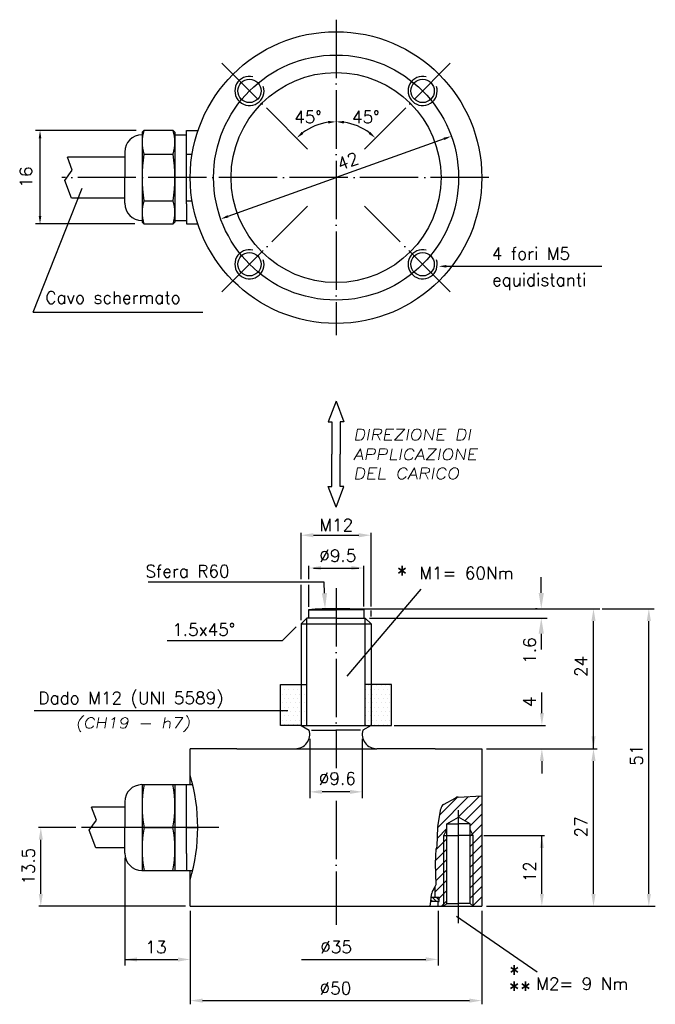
# Model space of a CAD drawing. Extents: x 112 to 221, y 373 to 541.
import ezdxf

# ---------------------------------------------------------------- set-up
doc = ezdxf.new("R2010")
doc.units = 0
doc.header["$LTSCALE"] = 10
doc.header["$MEASUREMENT"] = 0
doc.linetypes.add('TP', pattern=[1.2, 1, -0.1, 0, -0.1])
doc.layers.get('0').update_dxf_attribs({"linetype": 'CONTINUOUS'})
doc.styles.add('DEM2', font='romans', dxfattribs={"height": 2})

# ---------------------------------------------------------------- blocks, each defined once
blk = doc.blocks.new('*X2')
at = {"color": 0}
for p, q in [((156.75, 430.5), (156.75, 430.5)), ((157.5, 430.5), (157.5, 430.5)), ((158.25, 430.5), (158.25, 430.5)), ((159, 430.5), (159, 430.5)), ((159.75, 430.5), (159.75, 430.5)), ((160.5, 430.5), (160.5, 430.5)), ((156.75, 429), (156.75, 429)), ((157.125, 429.75), (157.125, 429.75)), ((157.5, 429), (157.5, 429)), ((157.875, 429.75), (157.875, 429.75)), ((158.25, 429), (158.25, 429)), ((158.625, 429.75), (158.625, 429.75)), ((159, 429), (159, 429)), ((159.375, 429.75), (159.375, 429.75)), ((159.75, 429), (159.75, 429)), ((160.125, 429.75), (160.125, 429.75)), ((160.5, 429), (160.5, 429)), ((160.875, 429.75), (160.875, 429.75)), ((156.75, 427.5), (156.75, 427.5)), ((157.125, 428.25), (157.125, 428.25)), ((157.5, 427.5), (157.5, 427.5)), ((157.875, 428.25), (157.875, 428.25)), ((158.25, 427.5), (158.25, 427.5)), ((158.625, 428.25), (158.625, 428.25)), ((159, 427.5), (159, 427.5)), ((159.375, 428.25), (159.375, 428.25)), ((159.75, 427.5), (159.75, 427.5)), ((160.125, 428.25), (160.125, 428.25)), ((160.5, 427.5), (160.5, 427.5)), ((160.875, 428.25), (160.875, 428.25)), ((156.75, 426), (156.75, 426)), ((157.125, 426.75), (157.125, 426.75)), ((157.125, 425.25), (157.125, 425.25)), ((157.5, 426), (157.5, 426)), ((157.875, 426.75), (157.875, 426.75)), ((157.875, 425.25), (157.875, 425.25)), ((158.25, 426), (158.25, 426)), ((158.625, 426.75), (158.625, 426.75)), ((158.625, 425.25), (158.625, 425.25)), ((159, 426), (159, 426)), ((159.375, 426.75), (159.375, 426.75)), ((159.375, 425.25), (159.375, 425.25)), ((159.75, 426), (159.75, 426)), ((160.125, 426.75), (160.125, 426.75)), ((160.125, 425.25), (160.125, 425.25)), ((160.5, 426), (160.5, 426)), ((160.875, 426.75), (160.875, 426.75)), ((160.875, 425.25), (160.875, 425.25)), ((156.75, 424.5), (156.75, 424.5)), ((157.125, 423.75), (157.125, 423.75)), ((157.5, 424.5), (157.5, 424.5)), ((157.875, 423.75), (157.875, 423.75)), ((158.25, 424.5), (158.25, 424.5)), ((158.625, 423.75), (158.625, 423.75)), ((159, 424.5), (159, 424.5)), ((159.375, 423.75), (159.375, 423.75)), ((159.75, 424.5), (159.75, 424.5)), ((160.125, 423.75), (160.125, 423.75)), ((160.5, 424.5), (160.5, 424.5)), ((160.875, 423.75), (160.875, 423.75))]:
    blk.add_line(p, q, dxfattribs=at)
blk = doc.blocks.new('*X1')
at = {"color": 0}
for p, q in [((183.41, 406.15), (188.69, 411.43)), ((183.74, 408.25), (186.82, 411.33)), ((186.88, 407.85), (190.55, 411.52)), ((188.07, 407.28), (190.97, 410.18)), ((188.98, 406.41), (190.97, 408.41)), ((188.98, 404.65), (190.97, 406.64)), ((183.36, 404.33), (184.98, 405.95)), ((183.17, 402.37), (184.98, 404.18)), ((188.98, 402.88), (190.97, 404.87)), ((183.04, 400.48), (184.98, 402.41)), ((188.98, 401.11), (190.97, 403.11)), ((183.06, 398.73), (184.98, 400.65)), ((188.98, 399.34), (190.97, 401.34)), ((183.14, 397.04), (184.98, 398.88)), ((188.98, 397.57), (190.97, 399.57)), ((182.98, 395.11), (184.98, 397.11)), ((188.98, 395.81), (190.97, 397.8)), ((183.68, 394.04), (184.98, 395.34)), ((188.98, 394.04), (190.97, 396.03)), ((184.04, 392.63), (184.98, 393.58)), ((189.41, 392.7), (190.97, 394.27))]:
    blk.add_line(p, q, dxfattribs=at)
blk = doc.blocks.new('*X0')
at = {"color": 0}
for p, q in [((180.89, 438.53), (180.65, 438.78)), ((181.6, 438.53), (180.9, 439.23)), ((182.08, 438.76), (181.61, 439.23))]:
    blk.add_line(p, q, dxfattribs=at)

msp = doc.modelspace()

# ---------------------------------------------------------------- linework, layer by layer
at = {"linetype": 'TP'}
for p, q in [((165.98, 541.21), (165.98, 487.18)), ((161.1, 519.03), (146.4, 533.74)), ((170.85, 519.03), (185.56, 533.74)), ((192.18, 514.16), (118.94, 514.16)), ((146.4, 494.58), (161.1, 509.28)), ((185.56, 494.58), (170.85, 509.28)), ((165.98, 443.81), (165.98, 412.95)), ((165.98, 407.36), (165.98, 386.12))]:
    msp.add_line(p, q, dxfattribs=at)
for p, q in [((131.71, 522.23), (114.45, 522.23)), ((132.71, 521.5), (132.74, 521.5)), ((133.04, 522.23), (132.74, 521.93)), ((132.74, 521.93), (132.74, 518.16)), ((138.04, 522.23), (133.04, 522.23)), ((138.04, 522.23), (138.34, 521.93)), ((138.34, 521.93), (138.34, 518.16)), ((138.34, 521.5), (140.33, 521.5)), ((140.33, 522.23), (142.32, 522.23)), ((140.33, 510.16), (140.33, 522.23)), ((115.23, 507.58), (115.23, 520.88)), ((184.49, 520.79), (165.98, 514.16)), ((129.74, 518.53), (129.74, 514.15)), ((132.74, 518.16), (132.74, 510.16)), ((133.04, 518.16), (138.04, 518.16)), ((138.34, 518.16), (138.34, 510.16)), ((140.33, 518.09), (140.33, 518.63)), ((140.33, 518.16), (141.31, 518.16)), ((120.76, 515.43), (119.92, 517.66)), ((129.74, 517.66), (119.92, 517.66)), ((119.48, 513.68), (120.76, 515.43)), ((120.64, 510.66), (119.48, 513.68)), ((129.74, 509.77), (129.74, 514.15)), ((147.47, 507.52), (165.98, 514.16)), ((114.07, 491.08), (122.47, 512.35)), ((129.74, 510.66), (120.64, 510.66)), ((132.74, 510.16), (132.74, 506.53)), ((133.04, 510.16), (138.04, 510.16)), ((138.34, 510.16), (138.34, 506.53)), ((140.33, 509.67), (140.33, 510.22)), ((140.33, 510.16), (141.31, 510.16)), ((140.33, 509.67), (140.33, 506.23)), ((131.46, 506.23), (114.45, 506.23)), ((132.71, 506.8), (132.74, 506.8)), ((132.74, 506.53), (133.04, 506.23)), ((133.04, 506.23), (138.04, 506.23)), ((138.34, 506.53), (138.04, 506.23)), ((138.34, 506.82), (140.33, 506.82)), ((140.33, 506.23), (142.27, 506.23)), ((184.91, 498.96), (211.54, 498.96)), ((114.07, 491.08), (143.15, 491.08)), ((165.98, 475.87), (164.62, 472.32)), ((165.98, 475.87), (167.34, 472.32)), ((164.62, 472.32), (165.28, 472.32)), ((165.28, 472.32), (165.28, 466.79)), ((167.34, 472.32), (166.68, 472.32)), ((166.68, 472.32), (166.68, 466.79)), ((165.28, 461.25), (165.28, 466.79)), ((166.68, 461.25), (166.68, 466.79)), ((165.98, 457.7), (164.62, 461.25)), ((164.62, 461.25), (165.28, 461.25)), ((165.98, 457.7), (167.34, 461.25)), ((167.34, 461.25), (166.68, 461.25)), ((159.98, 445.36), (159.98, 453.29)), ((162.1, 452.88), (169.86, 452.88)), ((171.98, 440.66), (171.98, 453.29)), ((161.3, 445.36), (161.3, 447.63)), ((162.1, 447.26), (169.86, 447.26)), ((170.73, 440.66), (170.73, 447.63)), ((201.17, 442.99), (201.17, 445.69)), ((136.97, 444.84), (133.75, 444.84)), ((163.92, 444.84), (136.97, 444.84)), ((159.98, 438.32), (159.98, 444.4)), ((161.3, 440.61), (161.3, 444.4)), ((163.99, 442.96), (163.92, 444.84)), ((180.51, 443.61), (167.82, 428.75)), ((159.98, 437.69), (160.98, 438.69)), ((160.98, 427.3), (160.98, 438.69)), ((165.98, 438.69), (160.98, 438.69)), ((161.23, 440.11), (165.98, 440.11)), ((161.23, 440.11), (161.23, 438.69)), ((170.73, 440.11), (165.98, 440.11)), ((165.98, 438.69), (170.98, 438.69)), ((169.1, 440.29), (211.18, 440.29)), ((170.73, 440.11), (170.73, 438.69)), ((170.98, 420.3), (170.98, 438.69)), ((171.98, 437.69), (170.98, 438.69)), ((171.73, 438.69), (202.17, 438.69)), ((171.98, 438.95), (171.98, 439.97)), ((200.48, 440.29), (200.17, 440.29)), ((211.59, 440.29), (220.53, 440.29)), ((159.14, 437.16), (156.76, 434.78)), ((159.98, 437.69), (159.98, 420.3)), ((159.98, 437.69), (171.98, 437.69)), ((171.98, 437.69), (171.98, 420.3)), ((210.12, 416.3), (210.12, 438.18)), ((219.61, 391.42), (219.61, 438.18)), ((201.17, 435.99), (201.17, 433.29)), ((156.76, 434.78), (137.01, 434.78)), ((156.48, 427.3), (160.98, 427.3)), ((156.48, 420.3), (156.48, 427.3)), ((160.98, 420.3), (160.98, 427.3)), ((175.48, 427.3), (170.98, 427.3)), ((175.48, 420.3), (175.48, 427.3)), ((201.27, 422.41), (201.27, 425.93)), ((114.21, 422.86), (157.7, 422.86)), ((159.98, 420.3), (156.48, 420.3)), ((159.98, 420.3), (160.98, 420.3)), ((159.98, 420.3), (161.38, 419.49)), ((160.98, 420.3), (171.98, 420.3)), ((171.98, 420.3), (170.57, 419.49)), ((171.98, 420.3), (175.48, 420.3)), ((175.93, 420.3), (201.88, 420.3)), ((161.8, 419.49), (165.98, 419.49)), ((170.16, 419.49), (165.98, 419.49)), ((161.48, 418), (161.48, 407.85)), ((170.48, 418), (170.48, 407.85)), ((144.16, 416.3), (140.98, 416.3)), ((140.98, 411.8), (140.98, 416.3)), ((148.98, 416.3), (144.16, 416.3)), ((148.98, 416.3), (158.98, 416.3)), ((158.98, 416.3), (172.98, 416.3)), ((182.98, 416.3), (172.98, 416.3)), ((182.98, 416.3), (190.97, 416.3)), ((190.97, 416.3), (190.97, 408.21)), ((191.77, 416.3), (210.73, 416.3)), ((201.27, 414.18), (201.27, 412.07)), ((210.12, 391.42), (210.12, 414.18)), ((140.98, 410.14), (140.98, 411.8)), ((132.71, 410.14), (132.74, 410.14)), ((132.74, 410.14), (141.42, 410.14)), ((132.74, 410.14), (132.74, 406.8)), ((138.34, 410.14), (138.34, 406.8)), ((140.33, 407.27), (140.33, 410.14)), ((168.36, 408.91), (163.6, 408.91)), ((129.74, 407.17), (129.74, 402.79)), ((132.74, 406.8), (132.74, 398.8)), ((138.34, 406.8), (138.34, 398.8)), ((140.33, 398.32), (140.33, 407.27)), ((184.42, 406.73), (186.51, 407.89)), ((186.94, 408.01), (190.97, 408.21)), ((190.97, 408.21), (190.97, 402.09)), ((129.74, 406.3), (124.08, 406.3)), ((124.92, 404.07), (124.08, 406.3)), ((183.43, 403), (183.92, 406.02)), ((186.98, 386.42), (186.98, 405.75)), ((123.64, 402.32), (124.92, 404.07)), ((184.98, 403.42), (186.98, 404.58)), ((184.98, 389.8), (184.98, 403.42)), ((184.98, 403.42), (186.98, 403.42)), ((188.98, 403.42), (186.98, 404.58)), ((188.98, 403.42), (186.98, 403.42)), ((188.98, 389.8), (188.98, 403.42)), ((121.35, 402.8), (114.97, 402.8)), ((145.9, 402.8), (122.32, 402.8)), ((124.8, 399.3), (123.64, 402.32)), ((129.74, 398.42), (129.74, 402.79)), ((133.07, 402.8), (138, 402.8)), ((140.33, 402.8), (142.27, 402.8)), ((183.31, 399.6), (183.42, 402.88)), ((184.48, 401.42), (184.98, 402.46)), ((189.48, 401.42), (188.98, 402.46)), ((190.97, 402.09), (190.97, 389.3)), ((115.36, 391.42), (115.36, 400.69)), ((184.48, 389.3), (184.48, 401.42)), ((184.48, 401.42), (186.98, 401.42)), ((189.48, 401.42), (186.98, 401.42)), ((189.48, 389.3), (189.48, 401.42)), ((191.34, 401.42), (201.7, 401.42)), ((201.27, 391.42), (201.27, 401.42)), ((129.74, 399.3), (124.8, 399.3)), ((132.74, 398.8), (132.74, 395.46)), ((138.34, 398.8), (138.34, 395.46)), ((140.33, 398.32), (140.33, 395.46)), ((183.01, 396.61), (183.17, 399.13)), ((129.74, 397.62), (129.74, 379.13)), ((183.17, 393.01), (183.01, 396.61)), ((132.71, 395.45), (132.74, 395.45)), ((132.74, 395.46), (141.42, 395.46)), ((140.98, 393.8), (140.98, 395.46)), ((140.98, 389.3), (140.98, 393.8)), ((182.31, 390.8), (182.42, 391.57)), ((182.55, 391.93), (182.98, 392.67)), ((182.98, 392.67), (183.17, 393.01)), ((182.98, 390.8), (182.98, 392.67)), ((182.1, 389.3), (182.21, 390.1)), ((182.21, 390.1), (182.31, 390.8)), ((183.48, 390.1), (182.21, 390.1)), ((182.98, 390.8), (182.31, 390.8)), ((183.68, 390.8), (182.98, 390.8)), ((183.48, 389.3), (183.48, 390.1)), ((183.48, 390.1), (183.68, 390.1)), ((183.68, 390.1), (183.68, 390.8)), ((184.48, 389.3), (184.98, 389.8)), ((184.98, 389.8), (186.98, 389.8)), ((188.98, 389.8), (186.98, 389.8)), ((189.48, 389.3), (188.98, 389.8)), ((140.19, 389.3), (115.02, 389.3)), ((140.98, 389.3), (182.1, 389.3)), ((140.98, 388.51), (140.98, 379.13)), ((140.98, 388.51), (140.98, 372.51)), ((182.1, 389.3), (183.48, 389.3)), ((183.48, 389.3), (184.48, 389.3)), ((183.48, 388.51), (183.48, 379.13)), ((184.48, 389.3), (189.48, 389.3)), ((189.48, 389.3), (190.97, 389.3)), ((190.97, 388.51), (190.97, 372.51)), ((191.77, 389.3), (200.6, 389.3)), ((191.77, 389.3), (211.18, 389.3)), ((191.77, 389.3), (220.72, 389.3)), ((186.65, 387.61), (200.49, 378.06)), ((129.74, 380.19), (138.87, 380.19)), ((160.03, 380.2), (181.36, 380.2)), ((143.1, 373.14), (188.86, 373.14))]:
    msp.add_line(p, q)
for centre, radius in [((165.98, 514.16), 25), ((165.98, 514.16), 21), ((165.98, 514.16), 18), ((151.13, 529.01), 2), ((180.83, 529.01), 2), ((151.13, 499.31), 2), ((180.83, 499.31), 2)]:
    msp.add_circle(centre, radius)
for centre, radius, start, end in [((151.13, 529.01), 2.5, 76.0753, 17.6087), ((180.83, 529.01), 2.5, 76.0753, 17.6087), ((165.98, 514.16), 9.57, 98.0862, 126.9138), ((165.98, 514.16), 9.57, 53.0862, 81.9138), ((132.71, 518.53), 2.97, 90, 180), ((139.77, 520.2), 7.04, 163.1657, 196.8343), ((131.3, 520.2), 7.04, 343.1657, 16.8343), ((159.55, 514.16), 26.81, 171.4217, 188.5783), ((111.52, 514.16), 26.81, 351.4217, 8.5783), ((132.71, 509.77), 2.97, 180, 270), ((139.29, 508.19), 6.55, 162.5464, 197.4536), ((131.78, 508.19), 6.55, 342.5464, 17.4536), ((151.13, 499.31), 2.5, 76.0753, 17.6087), ((180.83, 499.31), 2.5, 76.0753, 17.6087), ((165.98, 380.29), 60, 90, 94.5407), ((165.98, 380.29), 60, 85.4593, 90), ((158.98, 418.8), 2.5, 270, 16.0227), ((172.98, 418.8), 2.5, 163.9773, 270), ((110.27, 402.8), 32, 343.6686, 16.3314), ((132.71, 407.17), 2.97, 90, 180), ((153, 406.47), 20.26, 169.56, 190.44), ((118.08, 406.47), 20.26, 349.56, 10.44), ((184.91, 405.86), 1, 119.0281, 170.7121), ((186.99, 407.01), 1, 92.8088, 119.0281), ((153, 399.13), 20.26, 169.56, 190.44), ((118.08, 399.13), 20.26, 349.56, 10.44), ((184.42, 402.84), 1, 170.7121, 178.1484), ((132.71, 398.42), 2.97, 180, 270), ((182.31, 399.63), 1, 329.7787, 358.1484), ((183.41, 391.43), 1, 149.7787, 171.9183)]:
    msp.add_arc(centre, radius, start, end)
for points in [[(164.65, 523.41), (164.62, 523.86), (165.98, 523.73)], [(167.31, 523.41), (167.34, 523.86), (165.98, 523.73)], [(115.45, 520.88), (115, 520.88), (115.23, 522.23)], [(160.38, 521.64), (160.08, 521.98), (159.21, 520.93)], [(171.58, 521.64), (171.87, 521.98), (172.75, 520.93)], [(184.56, 520.58), (184.41, 521), (185.74, 521.24)], [(115.45, 507.58), (115, 507.58), (115.23, 506.23)], [(147.54, 507.31), (147.39, 507.73), (146.21, 507.07)], [(184.91, 498.73), (184.91, 499.18), (183.57, 498.96)], [(162.1, 452.52), (162.1, 453.23), (159.98, 452.88)], [(169.86, 452.52), (169.86, 453.23), (171.98, 452.88)], [(163.42, 446.91), (163.42, 447.61), (161.3, 447.26)], [(168.61, 446.91), (168.61, 447.61), (170.73, 447.26)], [(164.44, 442.98), (163.54, 442.94), (164.1, 440.26)], [(201.62, 442.99), (200.72, 442.99), (201.17, 440.29)], [(201.62, 435.99), (200.72, 435.99), (201.17, 438.69)], [(210.48, 438.18), (209.77, 438.18), (210.12, 440.29)], [(219.96, 438.18), (219.26, 438.18), (219.61, 440.29)], [(201.62, 422.41), (200.92, 422.41), (201.27, 420.3)], [(210.48, 418.41), (209.77, 418.41), (210.12, 416.3)], [(201.62, 414.18), (200.92, 414.18), (201.27, 416.3)], [(210.48, 414.18), (209.77, 414.18), (210.12, 416.3)], [(163.6, 408.56), (163.6, 409.26), (161.48, 408.91)], [(168.36, 408.56), (168.36, 409.26), (170.48, 408.91)], [(115.71, 400.69), (115.01, 400.69), (115.36, 402.8)], [(201.62, 399.31), (200.92, 399.31), (201.27, 401.42)], [(115.71, 391.42), (115.01, 391.42), (115.36, 389.3)], [(201.62, 391.42), (200.92, 391.42), (201.27, 389.3)], [(210.48, 391.42), (209.77, 391.42), (210.12, 389.3)], [(219.96, 391.42), (219.26, 391.42), (219.61, 389.3)], [(131.85, 379.83), (131.85, 380.54), (129.74, 380.19)], [(138.87, 379.83), (138.87, 380.54), (140.98, 380.19)], [(181.36, 379.85), (181.36, 380.56), (183.48, 380.2)], [(143.1, 372.79), (143.1, 373.49), (140.98, 373.14)], [(188.86, 372.79), (188.86, 373.49), (190.97, 373.14)]]:
    msp.add_solid(points)

# ---------------------------------------------------------------- block references
for name, p in [('*X2', (0, -3.33)), ('*X1', (0, -3.33)), ('*X0', (1.6, -48.43))]:
    msp.add_blockref(name, p)
at = {"xscale": -1}
msp.add_blockref('*X2', (331.96, -3.33), dxfattribs=at)

# ---------------------------------------------------------------- texts
at = {"style": 'DEM2'}
for s, height, p in [('45%%d', 2.116, (158.81, 523.48)), ('45%%d', 2.116, (168.72, 523.48)), ('4 fori M5', 2.116, (192.68, 500.09)), ('equidistanti', 2.116, (192.75, 495.58)), ('Cavo schermato', 2.116, (116.14, 492.54)), ('M12', 2.116, (163.11, 453.55)), ('%%C9.5', 2.116, (163.11, 448.32)), ('Sfera R60', 2.116, (133.3, 445.66)), ('*', 2.88, (176.31, 444.75)), ('M1= 60Nm', 2.116, (180.26, 445.33)), ('1.5x45%%d', 2.116, (137.89, 435.66)), ('Dado M12 (UNI 5589)', 2.116, (114.96, 423.94)), ('%%c9.6', 2.116, (163.02, 410.13)), ('13', 2.116, (133.3, 381.24)), ('%%c35', 2.116, (163.28, 381.26)), ('*', 2.88, (195.56, 376.34)), ('%%c50', 2.116, (163.16, 374.2)), ('*', 2.88, (195.55, 373.56)), ('*', 2.88, (197.47, 373.56)), ('M2= 9 Nm', 2.116, (200.3, 374.97))]:
    msp.add_text(s, height=height, dxfattribs=at).set_placement(p)
for s, height, rotation, p in [('42', 2.116, 20.2605, (166.67, 515.38)), ('16', 2.116, 90, (113.89, 512.44)), ('1.6', 2.116, 90, (200.21, 430.84)), ('24', 2.116, 90, (209.06, 428.58)), ('4', 2.12, 90, (200.21, 423.44)), ('51', 2.116, 90, (218.55, 413.39)), ('27', 2.116, 90, (209.06, 401.09)), ('13.5', 2.116, 90, (114.3, 392.98)), ('12', 2.116, 90, (200.26, 393.39))]:
    msp.add_text(s, height=height, rotation=rotation, dxfattribs=at).set_placement(p)
at = {"style": 'DEM2', "oblique": 10, "width": 1.2}
for s, height, p in [('DIREZIONE DI', 1.9196, (168.92, 469.16)), ('APPLICAZIONE', 1.9196, (168.92, 465.77)), ('DEL CARICO', 1.92, (168.92, 462.51)), ('(CH19 - h7)', 1.8428, (121.29, 419.8))]:
    msp.add_text(s, height=height, dxfattribs=at).set_placement(p)

doc.saveas('drawing.dxf')
